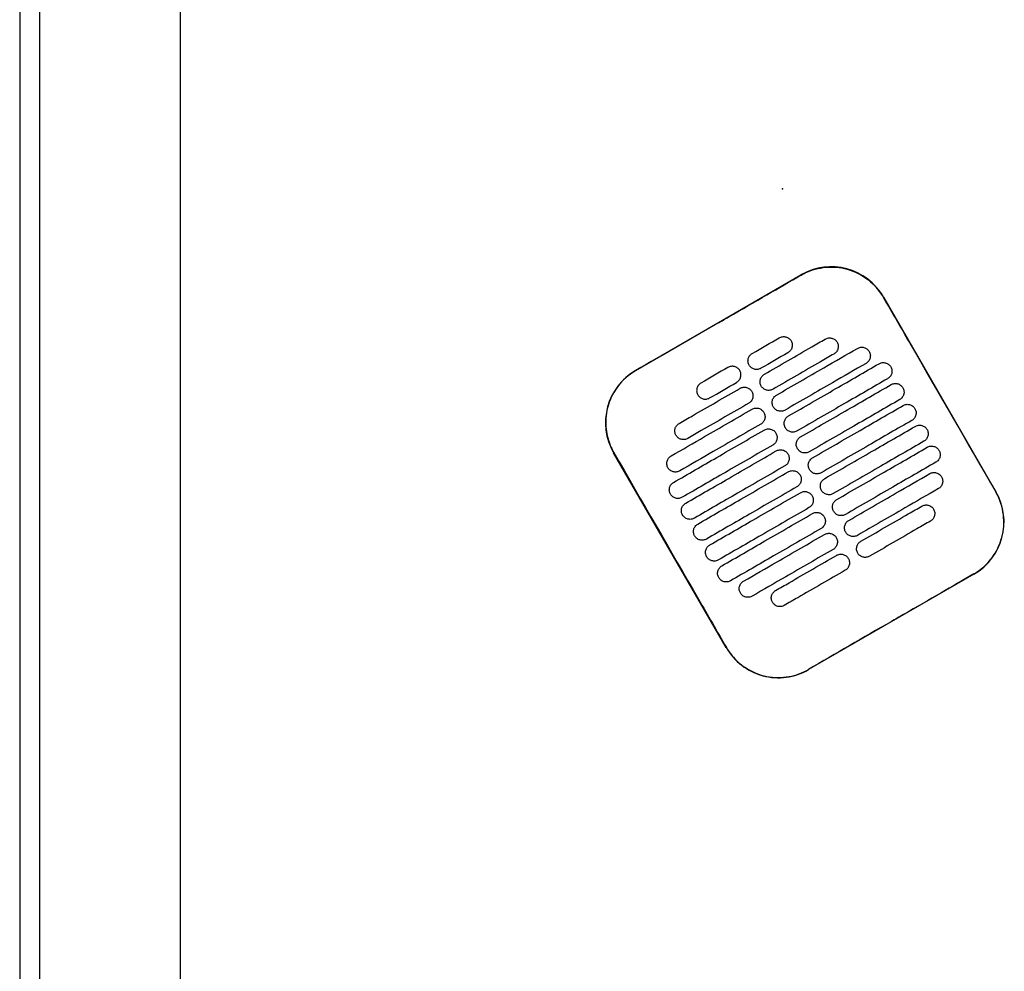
# Model space of a CAD drawing. Header units: metres. Extents: x 15.2 to 54.2, y -39.7 to 1.1.
# Tile 82 of 256: x 29.262 to 29.752, y -31.258 to -30.785. Entities that reach past the tile are written whole.
import ezdxf

# ---------------------------------------------------------------- set-up
doc = ezdxf.new("R2010")
doc.units = ezdxf.units.M
doc.header["$MEASUREMENT"] = 0
doc.layers.add('2D', color=252, linetype='Continuous')
doc.layers.add('PUNTO', color=1, linetype='Continuous')

# ---------------------------------------------------------------- blocks, each defined once
blk = doc.blocks.new('2D_QYOS_400')
for p, q in [((0.08, -1.85795), (0.08, -0.08)), ((-0.00002, -0.97098), (-0.00002, -1.85498)), ((-0.00002, -0.97098), (-0.00002, -1.85498)), ((0.00998, -1.85498), (0.00998, -0.97098)), ((0.00998, -1.85498), (0.00998, -0.97098)), ((0.30645, -1.16528), (0.38871, -1.11776)), ((0.4297, -1.12873), (0.48572, -1.22571)), ((0.35151, -1.30325), (0.29548, -1.20626)), ((0.47475, -1.2667), (0.39249, -1.31422))]:
    blk.add_line(p, q)
for centre, start, end in [((0.40372, -1.14374), 30.0135, 120.0135), ((0.32146, -1.19126), 120.0135, 210.0135), ((0.45974, -1.24072), 300.0135, 30.0135), ((0.37748, -1.28824), 210.0135, 300.0135)]:
    blk.add_arc(centre, 0.03, start, end)
for points, knots in [([(0.38877, -1.11786), (0.38943, -1.11748), (0.3901, -1.11712), (0.394, -1.11525), (0.39745, -1.11429), (0.40459, -1.11364), (0.40821, -1.11396), (0.41553, -1.11599), (0.41913, -1.11781), (0.42522, -1.12263), (0.42772, -1.12552), (0.4296, -1.12879)], [-8.20809, -8.20809, -8.20809, -8.20809, -7.978943, -7.978943, -6.912231, -6.912231, -5.830065, -5.830065, -4.632711, -4.632711, -3.498654, -3.498654, -3.498654, -3.498654]), ([(0.34764, -1.14163), (0.34927, -1.14069), (0.35089, -1.13975), (0.3664, -1.13079), (0.37779, -1.1242), (0.38877, -1.11786)], [-12.071476, -12.071476, -12.071476, -12.071476, -11.509189, -11.509189, -6.696301, -6.696301, -6.696301, -6.696301]), ([(0.4296, -1.12879), (0.43416, -1.13668), (0.43889, -1.14488), (0.45754, -1.17718), (0.47158, -1.20148), (0.48563, -1.22577)], [-3.18138, -3.18138, -3.18138, -3.18138, -2.673929, -2.673929, -1.133377, -1.133377, -1.133377, -1.133377]), ([(0.3705, -1.1672), (0.37837, -1.16266), (0.38623, -1.15811), (0.39634, -1.15228), (0.39858, -1.15098), (0.40081, -1.14969)], [0.699452, 0.699452, 0.699452, 0.699452, 3.425217, 3.425217, 4.200582, 4.200582, 4.200582, 4.200582]), ([(0.37793, -1.14905), (0.37835, -1.14881), (0.3789, -1.14859), (0.38008, -1.14844), (0.38063, -1.14848), (0.38171, -1.14876), (0.38223, -1.14901), (0.38319, -1.14974), (0.38355, -1.1502), (0.3838, -1.15063)], [-0.5513269, -0.5513269, -0.5513269, -0.5513269, -0.4030891, -0.4030891, -0.2776846, -0.2776846, -0.1471626, -0.1471626, 0, 0, 0, 0]), ([(0.3838, -1.15063), (0.38404, -1.15105), (0.38426, -1.1516), (0.38441, -1.15279), (0.38437, -1.15334), (0.38409, -1.15442), (0.38384, -1.15494), (0.38311, -1.15589), (0.38265, -1.15625), (0.38223, -1.1565)], [-0.5553938, -0.5553938, -0.5553938, -0.5553938, -0.4045733, -0.4045733, -0.2782728, -0.2782728, -0.147221, -0.147221, 0, 0, 0, 0]), ([(0.40081, -1.14969), (0.40124, -1.14945), (0.40179, -1.14923), (0.40297, -1.14908), (0.40352, -1.14912), (0.4046, -1.1494), (0.40511, -1.14965), (0.40607, -1.15038), (0.40644, -1.15084), (0.40668, -1.15127)], [-0.5513875, -0.5513875, -0.5513875, -0.5513875, -0.4031047, -0.4031047, -0.2776919, -0.2776919, -0.1471638, -0.1471638, 0, 0, 0, 0]), ([(0.40668, -1.15127), (0.40693, -1.15169), (0.40715, -1.15224), (0.4073, -1.15343), (0.40726, -1.15398), (0.40698, -1.15506), (0.40673, -1.15557), (0.406, -1.15653), (0.40554, -1.15689), (0.40512, -1.15714)], [-0.5553353, -0.5553353, -0.5553353, -0.5553353, -0.4045593, -0.4045593, -0.278267, -0.278267, -0.1472205, -0.1472205, 0, 0, 0, 0]), ([(0.3765, -1.17759), (0.38437, -1.17305), (0.39224, -1.1685), (0.40566, -1.16075), (0.41122, -1.15754), (0.41677, -1.15433)], [0.699452, 0.699452, 0.699452, 0.699452, 3.42526, 3.42526, 5.350619, 5.350619, 5.350619, 5.350619]), ([(0.41677, -1.15433), (0.4172, -1.15408), (0.41775, -1.15387), (0.41893, -1.15372), (0.41948, -1.15375), (0.42056, -1.15404), (0.42107, -1.15429), (0.42203, -1.15502), (0.4224, -1.15548), (0.42264, -1.1559)], [-0.5514248, -0.5514248, -0.5514248, -0.5514248, -0.4031161, -0.4031161, -0.2776965, -0.2776965, -0.1471644, -0.1471644, 0, 0, 0, 0]), ([(0.42264, -1.1559), (0.42289, -1.15633), (0.42311, -1.15688), (0.42326, -1.15807), (0.42322, -1.15862), (0.42294, -1.15969), (0.42269, -1.16021), (0.42196, -1.16117), (0.4215, -1.16153), (0.42108, -1.16178)], [-0.5553003, -0.5553003, -0.5553003, -0.5553003, -0.4045497, -0.4045497, -0.2782639, -0.2782639, -0.1472208, -0.1472208, 0, 0, 0, 0]), ([(0.36293, -1.16268), (0.36268, -1.16226), (0.36246, -1.16171), (0.36231, -1.16052), (0.36235, -1.15997), (0.36263, -1.15889), (0.36288, -1.15838), (0.36361, -1.15742), (0.36407, -1.15706), (0.3645, -1.15681)], [-0.5554178, -0.5554178, -0.5554178, -0.5554178, -0.4045751, -0.4045751, -0.2782741, -0.2782741, -0.1472211, -0.1472211, 0, 0, 0, 0]), ([(0.40512, -1.15714), (0.40288, -1.15843), (0.40064, -1.15972), (0.39053, -1.16556), (0.38267, -1.17011), (0.3748, -1.17465)], [2.649916, 2.649916, 2.649916, 2.649916, 3.425249, 3.425249, 6.151046, 6.151046, 6.151046, 6.151046]), ([(0.30651, -1.16538), (0.30645, -1.16541), (0.30639, -1.16544), (0.30292, -1.16748), (0.29994, -1.17014), (0.29519, -1.17646), (0.29346, -1.18006), (0.2916, -1.18736), (0.29135, -1.19097), (0.29207, -1.19749), (0.29284, -1.20037), (0.29447, -1.20416), (0.295, -1.2052), (0.29558, -1.20621)], [8.273299, 8.273299, 8.273299, 8.273299, 8.293543, 8.293543, 9.48086, 9.48086, 10.665623, 10.665623, 11.74288, 11.74288, 12.632334, 12.632334, 12.981673, 12.981673, 12.981673, 12.981673]), ([(0.35825, -1.16538), (0.35801, -1.16496), (0.35764, -1.1645), (0.35668, -1.16377), (0.35616, -1.16352), (0.35509, -1.16324), (0.35453, -1.1632), (0.35335, -1.16335), (0.35281, -1.16357), (0.35238, -1.16381)], [0, 0, 0, 0, 0.1471605, 0.1471605, 0.2776781, 0.2776781, 0.4030803, 0.4030803, 0.5512777, 0.5512777, 0.5512777, 0.5512777]), ([(0.35668, -1.17126), (0.35711, -1.17101), (0.35757, -1.17065), (0.35829, -1.16969), (0.35855, -1.16917), (0.35883, -1.1681), (0.35886, -1.16755), (0.35872, -1.16636), (0.3585, -1.16581), (0.35825, -1.16538)], [0, 0, 0, 0, 0.1472222, 0.1472222, 0.2782773, 0.2782773, 0.4045795, 0.4045795, 0.5554397, 0.5554397, 0.5554397, 0.5554397]), ([(0.3688, -1.16426), (0.36837, -1.1645), (0.36783, -1.16472), (0.36664, -1.16487), (0.36609, -1.16483), (0.36502, -1.16455), (0.3645, -1.1643), (0.36354, -1.16357), (0.36317, -1.16311), (0.36293, -1.16268)], [-0.5512937, -0.5512937, -0.5512937, -0.5512937, -0.403082, -0.403082, -0.27768, -0.27768, -0.1471612, -0.1471612, 0, 0, 0, 0]), ([(0.42108, -1.16178), (0.41552, -1.16499), (0.40996, -1.1682), (0.39654, -1.17595), (0.38867, -1.1805), (0.3808, -1.18504)], [1.499949, 1.499949, 1.499949, 1.499949, 3.425284, 3.425284, 6.151116, 6.151116, 6.151116, 6.151116]), ([(0.3825, -1.18798), (0.39037, -1.18344), (0.39824, -1.1789), (0.41325, -1.17022), (0.42039, -1.1661), (0.42754, -1.16197)], [0.699452, 0.699452, 0.699452, 0.699452, 3.425292, 3.425292, 5.900643, 5.900643, 5.900643, 5.900643]), ([(0.42754, -1.16197), (0.42796, -1.16172), (0.42851, -1.16151), (0.42969, -1.16136), (0.43025, -1.16139), (0.43132, -1.16168), (0.43184, -1.16193), (0.4328, -1.16266), (0.43316, -1.16312), (0.43341, -1.16354)], [-0.5514378, -0.5514378, -0.5514378, -0.5514378, -0.4031217, -0.4031217, -0.2776979, -0.2776979, -0.1471642, -0.1471642, 0, 0, 0, 0]), ([(0.43341, -1.16354), (0.43365, -1.16397), (0.43387, -1.16452), (0.43402, -1.16571), (0.43398, -1.16626), (0.4337, -1.16733), (0.43345, -1.16785), (0.43272, -1.16881), (0.43227, -1.16917), (0.43184, -1.16942)], [-0.5552876, -0.5552876, -0.5552876, -0.5552876, -0.4045446, -0.4045446, -0.2782629, -0.2782629, -0.1472212, -0.1472212, 0, 0, 0, 0]), ([(0.36893, -1.17307), (0.36869, -1.17265), (0.36847, -1.1721), (0.36832, -1.17091), (0.36835, -1.17036), (0.36864, -1.16929), (0.36889, -1.16877), (0.36962, -1.16781), (0.37007, -1.16745), (0.3705, -1.1672)], [-0.5553983, -0.5553983, -0.5553983, -0.5553983, -0.4045681, -0.4045681, -0.278271, -0.278271, -0.1472202, -0.1472202, 0, 0, 0, 0]), ([(0.43184, -1.16942), (0.4247, -1.17354), (0.41755, -1.17767), (0.40254, -1.18634), (0.39467, -1.19089), (0.3868, -1.19543)], [0.949973, 0.949973, 0.949973, 0.949973, 3.425307, 3.425307, 6.151164, 6.151164, 6.151164, 6.151164]), ([(0.32807, -1.19171), (0.33031, -1.19042), (0.33254, -1.18913), (0.34265, -1.18329), (0.35052, -1.17875), (0.35838, -1.1742)], [2.649852, 2.649852, 2.649852, 2.649852, 3.425217, 3.425217, 6.150983, 6.150983, 6.150983, 6.150983]), ([(0.33895, -1.17157), (0.33853, -1.17181), (0.33807, -1.17218), (0.33734, -1.17313), (0.33709, -1.17365), (0.33681, -1.17472), (0.33677, -1.17528), (0.33692, -1.17647), (0.33714, -1.17702), (0.33738, -1.17744)], [0, 0, 0, 0, 0.147223, 0.147223, 0.2782783, 0.2782783, 0.4045781, 0.4045781, 0.5554474, 0.5554474, 0.5554474, 0.5554474]), ([(0.35838, -1.1742), (0.35881, -1.17396), (0.35936, -1.17374), (0.36054, -1.17359), (0.36109, -1.17363), (0.36217, -1.17391), (0.36268, -1.17416), (0.36364, -1.17489), (0.36401, -1.17535), (0.36425, -1.17578)], [-0.5512944, -0.5512944, -0.5512944, -0.5512944, -0.4030833, -0.4030833, -0.2776787, -0.2776787, -0.1471599, -0.1471599, 0, 0, 0, 0]), ([(0.3748, -1.17465), (0.37438, -1.17489), (0.37383, -1.17511), (0.37265, -1.17526), (0.37209, -1.17522), (0.37102, -1.17494), (0.3705, -1.17469), (0.36954, -1.17396), (0.36918, -1.1735), (0.36893, -1.17307)], [-0.5513071, -0.5513071, -0.5513071, -0.5513071, -0.4030846, -0.4030846, -0.2776802, -0.2776802, -0.1471604, -0.1471604, 0, 0, 0, 0]), ([(0.38851, -1.19838), (0.39637, -1.19383), (0.40424, -1.18929), (0.41925, -1.18061), (0.4264, -1.17649), (0.43354, -1.17236)], [0.699452, 0.699452, 0.699452, 0.699452, 3.425313, 3.425313, 5.900643, 5.900643, 5.900643, 5.900643]), ([(0.43354, -1.17236), (0.43396, -1.17212), (0.43451, -1.1719), (0.43569, -1.17175), (0.43625, -1.17179), (0.43732, -1.17207), (0.43784, -1.17232), (0.4388, -1.17305), (0.43917, -1.17351), (0.43941, -1.17393)], [-0.5514274, -0.5514274, -0.5514274, -0.5514274, -0.4031209, -0.4031209, -0.2776962, -0.2776962, -0.1471634, -0.1471634, 0, 0, 0, 0]), ([(0.43941, -1.17393), (0.43966, -1.17436), (0.43988, -1.17491), (0.44002, -1.1761), (0.43999, -1.17665), (0.43971, -1.17772), (0.43945, -1.17824), (0.43873, -1.1792), (0.43827, -1.17956), (0.43784, -1.17981)], [-0.5552953, -0.5552953, -0.5552953, -0.5552953, -0.4045437, -0.4045437, -0.2782634, -0.2782634, -0.1472215, -0.1472215, 0, 0, 0, 0]), ([(0.33738, -1.17744), (0.33763, -1.17786), (0.33799, -1.17832), (0.33895, -1.17906), (0.33947, -1.17931), (0.34055, -1.17959), (0.3411, -1.17963), (0.34228, -1.17948), (0.34283, -1.17926), (0.34325, -1.17902)], [0, 0, 0, 0, 0.1471602, 0.1471602, 0.2776775, 0.2776775, 0.4030818, 0.4030818, 0.5512681, 0.5512681, 0.5512681, 0.5512681]), ([(0.36425, -1.17578), (0.3645, -1.1762), (0.36472, -1.17675), (0.36487, -1.17794), (0.36483, -1.17849), (0.36455, -1.17957), (0.3643, -1.18008), (0.36357, -1.18104), (0.36311, -1.1814), (0.36269, -1.18165)], [-0.5554159, -0.5554159, -0.5554159, -0.5554159, -0.4045716, -0.4045716, -0.2782736, -0.2782736, -0.1472211, -0.1472211, 0, 0, 0, 0]), ([(0.37493, -1.18347), (0.37469, -1.18304), (0.37447, -1.18249), (0.37432, -1.1813), (0.37436, -1.18075), (0.37464, -1.17968), (0.37489, -1.17916), (0.37562, -1.1782), (0.37608, -1.17784), (0.3765, -1.17759)], [-0.5553838, -0.5553838, -0.5553838, -0.5553838, -0.4045626, -0.4045626, -0.2782686, -0.2782686, -0.1472195, -0.1472195, 0, 0, 0, 0]), ([(0.43784, -1.17981), (0.4307, -1.18393), (0.42355, -1.18806), (0.40854, -1.19673), (0.40067, -1.20128), (0.39281, -1.20582)], [0.949998, 0.949998, 0.949998, 0.949998, 3.42532, 3.42532, 6.151189, 6.151189, 6.151189, 6.151189]), ([(0.32411, -1.20786), (0.32967, -1.20465), (0.33523, -1.20144), (0.34865, -1.19368), (0.35652, -1.18914), (0.36439, -1.18459)], [1.499901, 1.499901, 1.499901, 1.499901, 3.42526, 3.42526, 6.151068, 6.151068, 6.151068, 6.151068]), ([(0.36269, -1.18165), (0.35482, -1.18619), (0.34695, -1.19074), (0.33685, -1.19657), (0.33461, -1.19787), (0.33237, -1.19916)], [0.699452, 0.699452, 0.699452, 0.699452, 3.425249, 3.425249, 4.200582, 4.200582, 4.200582, 4.200582]), ([(0.36439, -1.18459), (0.36481, -1.18435), (0.36536, -1.18413), (0.36654, -1.18398), (0.36709, -1.18402), (0.36817, -1.1843), (0.36869, -1.18455), (0.36965, -1.18528), (0.37001, -1.18574), (0.37026, -1.18617)], [-0.5513075, -0.5513075, -0.5513075, -0.5513075, -0.4030857, -0.4030857, -0.2776792, -0.2776792, -0.1471593, -0.1471593, 0, 0, 0, 0]), ([(0.3808, -1.18504), (0.38038, -1.18529), (0.37983, -1.1855), (0.37865, -1.18565), (0.3781, -1.18562), (0.37702, -1.18533), (0.3765, -1.18508), (0.37554, -1.18435), (0.37518, -1.18389), (0.37493, -1.18347)], [-0.5513171, -0.5513171, -0.5513171, -0.5513171, -0.4030867, -0.4030867, -0.2776803, -0.2776803, -0.1471597, -0.1471597, 0, 0, 0, 0]), ([(0.39451, -1.20877), (0.40238, -1.20422), (0.41024, -1.19968), (0.42526, -1.191), (0.4324, -1.18688), (0.43954, -1.18275)], [0.699452, 0.699452, 0.699452, 0.699452, 3.425322, 3.425322, 5.900643, 5.900643, 5.900643, 5.900643]), ([(0.43954, -1.18275), (0.43997, -1.18251), (0.44052, -1.18229), (0.4417, -1.18214), (0.44225, -1.18218), (0.44333, -1.18246), (0.44384, -1.18271), (0.4448, -1.18344), (0.44517, -1.1839), (0.44541, -1.18433)], [-0.5514139, -0.5514139, -0.5514139, -0.5514139, -0.4031194, -0.4031194, -0.2776944, -0.2776944, -0.1471626, -0.1471626, 0, 0, 0, 0]), ([(0.44541, -1.18433), (0.44566, -1.18475), (0.44588, -1.1853), (0.44603, -1.18649), (0.44599, -1.18704), (0.44571, -1.18812), (0.44546, -1.18863), (0.44473, -1.18959), (0.44427, -1.18995), (0.44385, -1.1902)], [-0.5553076, -0.5553076, -0.5553076, -0.5553076, -0.4045445, -0.4045445, -0.2782646, -0.2782646, -0.1472219, -0.1472219, 0, 0, 0, 0]), ([(0.37026, -1.18617), (0.3705, -1.18659), (0.37072, -1.18714), (0.37087, -1.18833), (0.37083, -1.18888), (0.37055, -1.18996), (0.3703, -1.19047), (0.36957, -1.19143), (0.36911, -1.19179), (0.36869, -1.19204)], [-0.555397, -0.555397, -0.555397, -0.555397, -0.4045652, -0.4045652, -0.2782705, -0.2782705, -0.1472202, -0.1472202, 0, 0, 0, 0]), ([(0.38093, -1.19386), (0.38069, -1.19343), (0.38047, -1.19288), (0.38032, -1.19169), (0.38036, -1.19114), (0.38064, -1.19007), (0.38089, -1.18955), (0.38162, -1.1886), (0.38208, -1.18823), (0.3825, -1.18798)], [-0.5553742, -0.5553742, -0.5553742, -0.5553742, -0.4045587, -0.4045587, -0.278267, -0.278267, -0.1472191, -0.1472191, 0, 0, 0, 0]), ([(0.44385, -1.1902), (0.4367, -1.19432), (0.42956, -1.19845), (0.41454, -1.20712), (0.40668, -1.21167), (0.39881, -1.21621)], [0.950001, 0.950001, 0.950001, 0.950001, 3.425322, 3.425322, 6.151192, 6.151192, 6.151192, 6.151192]), ([(0.32535, -1.221), (0.3325, -1.21687), (0.33964, -1.21274), (0.35465, -1.20407), (0.36252, -1.19953), (0.37039, -1.19498)], [0.949941, 0.949941, 0.949941, 0.949941, 3.425292, 3.425292, 6.151132, 6.151132, 6.151132, 6.151132]), ([(0.3265, -1.19758), (0.32626, -1.19716), (0.32604, -1.19661), (0.32589, -1.19542), (0.32592, -1.19487), (0.32621, -1.1938), (0.32646, -1.19328), (0.32719, -1.19232), (0.32764, -1.19196), (0.32807, -1.19171)], [-0.555418, -0.555418, -0.555418, -0.555418, -0.4045683, -0.4045683, -0.2782762, -0.2782762, -0.1472238, -0.1472238, 0, 0, 0, 0]), ([(0.36869, -1.19204), (0.36082, -1.19658), (0.35295, -1.20113), (0.33953, -1.20888), (0.33397, -1.21209), (0.32841, -1.2153)], [0.699452, 0.699452, 0.699452, 0.699452, 3.425284, 3.425284, 5.350619, 5.350619, 5.350619, 5.350619]), ([(0.37039, -1.19498), (0.37081, -1.19474), (0.37136, -1.19452), (0.37254, -1.19437), (0.37309, -1.19441), (0.37417, -1.19469), (0.37469, -1.19494), (0.37565, -1.19567), (0.37601, -1.19613), (0.37626, -1.19656)], [-0.5513173, -0.5513173, -0.5513173, -0.5513173, -0.4030875, -0.4030875, -0.2776797, -0.2776797, -0.147159, -0.147159, 0, 0, 0, 0]), ([(0.3868, -1.19543), (0.38638, -1.19568), (0.38583, -1.19589), (0.38465, -1.19604), (0.3841, -1.19601), (0.38302, -1.19572), (0.3825, -1.19547), (0.38155, -1.19474), (0.38118, -1.19428), (0.38093, -1.19386)], [-0.5513237, -0.5513237, -0.5513237, -0.5513237, -0.4030882, -0.4030882, -0.2776804, -0.2776804, -0.1471592, -0.1471592, 0, 0, 0, 0]), ([(0.40051, -1.21916), (0.40838, -1.21461), (0.41625, -1.21007), (0.43126, -1.2014), (0.4384, -1.19727), (0.44555, -1.19314)], [0.699452, 0.699452, 0.699452, 0.699452, 3.425321, 3.425321, 5.900643, 5.900643, 5.900643, 5.900643]), ([(0.44555, -1.19314), (0.44597, -1.1929), (0.44652, -1.19268), (0.4477, -1.19253), (0.44825, -1.19257), (0.44933, -1.19285), (0.44985, -1.1931), (0.45081, -1.19383), (0.45117, -1.19429), (0.45142, -1.19472)], [-0.551397, -0.551397, -0.551397, -0.551397, -0.4031173, -0.4031173, -0.2776925, -0.2776925, -0.1471621, -0.1471621, 0, 0, 0, 0]), ([(0.45142, -1.19472), (0.45166, -1.19514), (0.45188, -1.19569), (0.45203, -1.19688), (0.45199, -1.19743), (0.45171, -1.19851), (0.45146, -1.19902), (0.45073, -1.19998), (0.45027, -1.20034), (0.44985, -1.20059)], [-0.5553245, -0.5553245, -0.5553245, -0.5553245, -0.4045471, -0.4045471, -0.2782667, -0.2782667, -0.1472226, -0.1472226, 0, 0, 0, 0]), ([(0.33237, -1.19916), (0.33195, -1.1994), (0.3314, -1.19962), (0.33022, -1.19977), (0.32966, -1.19973), (0.32859, -1.19945), (0.32807, -1.1992), (0.32711, -1.19847), (0.32675, -1.19801), (0.3265, -1.19758)], [-0.5513007, -0.5513007, -0.5513007, -0.5513007, -0.4030941, -0.4030941, -0.2776814, -0.2776814, -0.1471603, -0.1471603, 0, 0, 0, 0]), ([(0.37626, -1.19656), (0.3765, -1.19698), (0.37672, -1.19753), (0.37687, -1.19872), (0.37683, -1.19927), (0.37655, -1.20035), (0.3763, -1.20086), (0.37557, -1.20182), (0.37512, -1.20218), (0.37469, -1.20243)], [-0.555383, -0.555383, -0.555383, -0.555383, -0.4045604, -0.4045604, -0.2782682, -0.2782682, -0.1472195, -0.1472195, 0, 0, 0, 0]), ([(0.38694, -1.20425), (0.38669, -1.20383), (0.38647, -1.20327), (0.38632, -1.20209), (0.38636, -1.20153), (0.38664, -1.20046), (0.38689, -1.19994), (0.38762, -1.19899), (0.38808, -1.19862), (0.38851, -1.19838)], [-0.5553693, -0.5553693, -0.5553693, -0.5553693, -0.4045566, -0.4045566, -0.2782661, -0.2782661, -0.1472189, -0.1472189, 0, 0, 0, 0]), ([(0.37469, -1.20243), (0.36682, -1.20697), (0.35896, -1.21152), (0.34394, -1.22019), (0.3368, -1.22432), (0.32965, -1.22845)], [0.699452, 0.699452, 0.699452, 0.699452, 3.425308, 3.425308, 5.900643, 5.900643, 5.900643, 5.900643]), ([(0.37639, -1.20537), (0.37681, -1.20513), (0.37736, -1.20491), (0.37854, -1.20476), (0.3791, -1.2048), (0.38017, -1.20508), (0.38069, -1.20533), (0.38165, -1.20606), (0.38202, -1.20652), (0.38226, -1.20695)], [-0.5513238, -0.5513238, -0.5513238, -0.5513238, -0.4030887, -0.4030887, -0.27768, -0.27768, -0.1471588, -0.1471588, 0, 0, 0, 0]), ([(0.39281, -1.20582), (0.39238, -1.20607), (0.39184, -1.20628), (0.39065, -1.20643), (0.3901, -1.2064), (0.38903, -1.20612), (0.38851, -1.20586), (0.38755, -1.20513), (0.38718, -1.20467), (0.38694, -1.20425)], [-0.551327, -0.551327, -0.551327, -0.551327, -0.403089, -0.403089, -0.2776804, -0.2776804, -0.1471589, -0.1471589, 0, 0, 0, 0]), ([(0.44985, -1.20059), (0.4427, -1.20472), (0.43556, -1.20884), (0.42055, -1.21751), (0.41268, -1.22206), (0.40481, -1.2266)], [0.949982, 0.949982, 0.949982, 0.949982, 3.425312, 3.425312, 6.151173, 6.151173, 6.151173, 6.151173]), ([(0.40651, -1.22955), (0.41438, -1.225), (0.42225, -1.22046), (0.43726, -1.21179), (0.4444, -1.20766), (0.45155, -1.20353)], [0.699452, 0.699452, 0.699452, 0.699452, 3.425308, 3.425308, 5.900643, 5.900643, 5.900643, 5.900643]), ([(0.45155, -1.20353), (0.45197, -1.20329), (0.45252, -1.20307), (0.4537, -1.20292), (0.45425, -1.20296), (0.45533, -1.20324), (0.45585, -1.20349), (0.45681, -1.20422), (0.45717, -1.20468), (0.45742, -1.20511)], [-0.551377, -0.551377, -0.551377, -0.551377, -0.4031143, -0.4031143, -0.2776905, -0.2776905, -0.1471617, -0.1471617, 0, 0, 0, 0]), ([(0.45742, -1.20511), (0.45766, -1.20553), (0.45788, -1.20608), (0.45803, -1.20727), (0.45799, -1.20782), (0.45771, -1.2089), (0.45746, -1.20941), (0.45673, -1.21037), (0.45628, -1.21073), (0.45585, -1.21098)], [-0.5553462, -0.5553462, -0.5553462, -0.5553462, -0.4045514, -0.4045514, -0.2782696, -0.2782696, -0.1472236, -0.1472236, 0, 0, 0, 0]), ([(0.29558, -1.20621), (0.30962, -1.2305), (0.32366, -1.25479), (0.34233, -1.28712), (0.34696, -1.29516), (0.3516, -1.30319)], [1.133412, 1.133412, 1.133412, 1.133412, 2.681586, 2.681586, 3.193366, 3.193366, 3.193366, 3.193366]), ([(0.32254, -1.21373), (0.3223, -1.21331), (0.32208, -1.21275), (0.32193, -1.21157), (0.32197, -1.21101), (0.32225, -1.20994), (0.3225, -1.20942), (0.32323, -1.20847), (0.32369, -1.2081), (0.32411, -1.20786)], [-0.55538, -0.55538, -0.55538, -0.55538, -0.4045589, -0.4045589, -0.278273, -0.278273, -0.147224, -0.147224, 0, 0, 0, 0]), ([(0.33136, -1.23139), (0.3385, -1.22726), (0.34564, -1.22314), (0.36066, -1.21446), (0.36852, -1.20992), (0.37639, -1.20537)], [0.949982, 0.949982, 0.949982, 0.949982, 3.425312, 3.425312, 6.151173, 6.151173, 6.151173, 6.151173]), ([(0.38226, -1.20695), (0.38251, -1.20737), (0.38273, -1.20792), (0.38287, -1.20911), (0.38284, -1.20966), (0.38256, -1.21074), (0.3823, -1.21126), (0.38158, -1.21221), (0.38112, -1.21257), (0.38069, -1.21282)], [-0.5553737, -0.5553737, -0.5553737, -0.5553737, -0.4045574, -0.4045574, -0.2782667, -0.2782667, -0.1472191, -0.1472191, 0, 0, 0, 0]), ([(0.39294, -1.21464), (0.3927, -1.21422), (0.39248, -1.21366), (0.39233, -1.21248), (0.39236, -1.21192), (0.39265, -1.21085), (0.3929, -1.21033), (0.39363, -1.20938), (0.39408, -1.20901), (0.39451, -1.20877)], [-0.5553691, -0.5553691, -0.5553691, -0.5553691, -0.4045561, -0.4045561, -0.278266, -0.278266, -0.1472189, -0.1472189, 0, 0, 0, 0]), ([(0.32841, -1.2153), (0.32799, -1.21555), (0.32744, -1.21576), (0.32626, -1.21591), (0.32571, -1.21588), (0.32463, -1.2156), (0.32411, -1.21534), (0.32316, -1.21461), (0.32279, -1.21415), (0.32254, -1.21373)], [-0.551342, -0.551342, -0.551342, -0.551342, -0.4031061, -0.4031061, -0.2776864, -0.2776864, -0.147161, -0.147161, 0, 0, 0, 0]), ([(0.38069, -1.21282), (0.37283, -1.21736), (0.36496, -1.22191), (0.34995, -1.23058), (0.3428, -1.23471), (0.33566, -1.23884)], [0.699452, 0.699452, 0.699452, 0.699452, 3.425321, 3.425321, 5.900643, 5.900643, 5.900643, 5.900643]), ([(0.39881, -1.21621), (0.39839, -1.21646), (0.39784, -1.21668), (0.39666, -1.21682), (0.3961, -1.21679), (0.39503, -1.21651), (0.39451, -1.21625), (0.39355, -1.21552), (0.39319, -1.21506), (0.39294, -1.21464)], [-0.551327, -0.551327, -0.551327, -0.551327, -0.4030892, -0.4030892, -0.2776802, -0.2776802, -0.1471588, -0.1471588, 0, 0, 0, 0]), ([(0.45585, -1.21098), (0.44871, -1.21511), (0.44156, -1.21923), (0.42655, -1.22791), (0.41868, -1.23245), (0.41081, -1.237)], [0.949941, 0.949941, 0.949941, 0.949941, 3.425291, 3.425291, 6.151132, 6.151132, 6.151132, 6.151132]), ([(0.33736, -1.24178), (0.3445, -1.23765), (0.35165, -1.23353), (0.36666, -1.22485), (0.37453, -1.22031), (0.38239, -1.21576)], [0.950001, 0.950001, 0.950001, 0.950001, 3.425322, 3.425322, 6.151192, 6.151192, 6.151192, 6.151192]), ([(0.38239, -1.21576), (0.38282, -1.21552), (0.38337, -1.2153), (0.38455, -1.21515), (0.3851, -1.21519), (0.38618, -1.21547), (0.38669, -1.21572), (0.38765, -1.21645), (0.38802, -1.21691), (0.38826, -1.21734)], [-0.551327, -0.551327, -0.551327, -0.551327, -0.4030892, -0.4030892, -0.2776802, -0.2776802, -0.1471588, -0.1471588, 0, 0, 0, 0]), ([(0.38826, -1.21734), (0.38851, -1.21776), (0.38873, -1.21831), (0.38888, -1.2195), (0.38884, -1.22005), (0.38856, -1.22113), (0.38831, -1.22165), (0.38758, -1.2226), (0.38712, -1.22297), (0.3867, -1.22321)], [-0.5553691, -0.5553691, -0.5553691, -0.5553691, -0.4045561, -0.4045561, -0.278266, -0.278266, -0.1472189, -0.1472189, 0, 0, 0, 0]), ([(0.39894, -1.22503), (0.3987, -1.22461), (0.39848, -1.22406), (0.39833, -1.22287), (0.39837, -1.22231), (0.39865, -1.22124), (0.3989, -1.22072), (0.39963, -1.21977), (0.40009, -1.2194), (0.40051, -1.21916)], [-0.5553737, -0.5553737, -0.5553737, -0.5553737, -0.4045574, -0.4045574, -0.2782667, -0.2782667, -0.1472191, -0.1472191, 0, 0, 0, 0]), ([(0.41251, -1.23994), (0.42038, -1.23539), (0.42825, -1.23085), (0.44168, -1.22309), (0.44723, -1.21988), (0.45279, -1.21667)], [0.699452, 0.699452, 0.699452, 0.699452, 3.425284, 3.425284, 5.350619, 5.350619, 5.350619, 5.350619]), ([(0.45279, -1.21667), (0.45321, -1.21643), (0.45376, -1.21621), (0.45494, -1.21606), (0.45549, -1.2161), (0.45657, -1.21638), (0.45709, -1.21663), (0.45805, -1.21737), (0.45841, -1.21782), (0.45866, -1.21825)], [-0.5513421, -0.5513421, -0.5513421, -0.5513421, -0.4031061, -0.4031061, -0.2776864, -0.2776864, -0.147161, -0.147161, 0, 0, 0, 0]), ([(0.45866, -1.21825), (0.4589, -1.21867), (0.45912, -1.21922), (0.45927, -1.22041), (0.45923, -1.22096), (0.45895, -1.22204), (0.4587, -1.22256), (0.45797, -1.22351), (0.45752, -1.22388), (0.45709, -1.22412)], [-0.5553798, -0.5553798, -0.5553798, -0.5553798, -0.4045588, -0.4045588, -0.278273, -0.278273, -0.147224, -0.147224, 0, 0, 0, 0]), ([(0.32378, -1.22687), (0.32354, -1.22645), (0.32332, -1.2259), (0.32317, -1.22471), (0.32321, -1.22415), (0.32349, -1.22308), (0.32374, -1.22256), (0.32447, -1.22161), (0.32493, -1.22124), (0.32535, -1.221)], [-0.5553464, -0.5553464, -0.5553464, -0.5553464, -0.4045515, -0.4045515, -0.2782697, -0.2782697, -0.1472236, -0.1472236, 0, 0, 0, 0]), ([(0.3867, -1.22321), (0.37883, -1.22776), (0.37096, -1.2323), (0.35595, -1.24097), (0.3488, -1.2451), (0.34166, -1.24923)], [0.699452, 0.699452, 0.699452, 0.699452, 3.425322, 3.425322, 5.900643, 5.900643, 5.900643, 5.900643]), ([(0.45709, -1.22412), (0.45153, -1.22733), (0.44598, -1.23054), (0.43255, -1.2383), (0.42468, -1.24284), (0.41682, -1.24739)], [1.499901, 1.499901, 1.499901, 1.499901, 3.42526, 3.42526, 6.151068, 6.151068, 6.151068, 6.151068]), ([(0.32965, -1.22845), (0.32923, -1.22869), (0.32868, -1.22891), (0.3275, -1.22906), (0.32695, -1.22902), (0.32587, -1.22874), (0.32535, -1.22849), (0.3244, -1.22775), (0.32403, -1.22729), (0.32378, -1.22687)], [-0.5513769, -0.5513769, -0.5513769, -0.5513769, -0.4031143, -0.4031143, -0.2776905, -0.2776905, -0.1471617, -0.1471617, 0, 0, 0, 0]), ([(0.34336, -1.25217), (0.3505, -1.24804), (0.35765, -1.24392), (0.37266, -1.23524), (0.38053, -1.2307), (0.3884, -1.22615)], [0.949998, 0.949998, 0.949998, 0.949998, 3.42532, 3.42532, 6.151189, 6.151189, 6.151189, 6.151189]), ([(0.3884, -1.22615), (0.38882, -1.22591), (0.38937, -1.22569), (0.39055, -1.22554), (0.3911, -1.22558), (0.39218, -1.22586), (0.3927, -1.22611), (0.39366, -1.22685), (0.39402, -1.22731), (0.39427, -1.22773)], [-0.5513269, -0.5513269, -0.5513269, -0.5513269, -0.403089, -0.403089, -0.2776804, -0.2776804, -0.1471589, -0.1471589, 0, 0, 0, 0]), ([(0.39427, -1.22773), (0.39451, -1.22815), (0.39473, -1.2287), (0.39488, -1.22989), (0.39484, -1.23045), (0.39456, -1.23152), (0.39431, -1.23204), (0.39358, -1.23299), (0.39312, -1.23336), (0.3927, -1.2336)], [-0.5553693, -0.5553693, -0.5553693, -0.5553693, -0.4045566, -0.4045566, -0.2782661, -0.2782661, -0.1472189, -0.1472189, 0, 0, 0, 0]), ([(0.40481, -1.2266), (0.40439, -1.22685), (0.40384, -1.22707), (0.40266, -1.22721), (0.40211, -1.22718), (0.40103, -1.2269), (0.40051, -1.22664), (0.39955, -1.22591), (0.39919, -1.22545), (0.39894, -1.22503)], [-0.5513238, -0.5513238, -0.5513238, -0.5513238, -0.4030887, -0.4030887, -0.27768, -0.27768, -0.1471588, -0.1471588, 0, 0, 0, 0]), ([(0.40494, -1.23542), (0.4047, -1.235), (0.40448, -1.23445), (0.40433, -1.23326), (0.40437, -1.2327), (0.40465, -1.23163), (0.4049, -1.23111), (0.40563, -1.23016), (0.40609, -1.22979), (0.40651, -1.22955)], [-0.555383, -0.555383, -0.555383, -0.555383, -0.4045605, -0.4045605, -0.2782682, -0.2782682, -0.1472195, -0.1472195, 0, 0, 0, 0]), ([(0.47469, -1.2666), (0.47597, -1.26586), (0.4772, -1.26503), (0.48035, -1.26252), (0.48213, -1.26069), (0.48366, -1.25866), (0.48596, -1.25559), (0.48764, -1.25212), (0.48961, -1.24473), (0.48988, -1.24088), (0.48895, -1.23326), (0.48774, -1.22955), (0.48578, -1.22604), (0.4857, -1.2259), (0.48563, -1.22577)], [17.619777, 17.619777, 17.619777, 17.619777, 18.064718, 18.064718, 18.827754, 18.827754, 18.827754, 19.97637, 19.97637, 21.122539, 21.122539, 22.281306, 22.281306, 22.328075, 22.328075, 22.328075, 22.328075]), ([(0.32979, -1.23726), (0.32954, -1.23684), (0.32932, -1.23629), (0.32917, -1.2351), (0.32921, -1.23455), (0.32949, -1.23347), (0.32974, -1.23295), (0.33047, -1.232), (0.33093, -1.23163), (0.33136, -1.23139)], [-0.5553248, -0.5553248, -0.5553248, -0.5553248, -0.4045472, -0.4045472, -0.2782668, -0.2782668, -0.1472227, -0.1472227, 0, 0, 0, 0]), ([(0.3927, -1.2336), (0.38483, -1.23815), (0.37696, -1.24269), (0.36195, -1.25136), (0.35481, -1.25549), (0.34766, -1.25962)], [0.699452, 0.699452, 0.699452, 0.699452, 3.425313, 3.425313, 5.900643, 5.900643, 5.900643, 5.900643]), ([(0.41852, -1.25033), (0.42638, -1.24579), (0.43425, -1.24124), (0.44436, -1.2354), (0.4466, -1.23411), (0.44883, -1.23282)], [0.699452, 0.699452, 0.699452, 0.699452, 3.425249, 3.425249, 4.200582, 4.200582, 4.200582, 4.200582]), ([(0.44883, -1.23282), (0.44926, -1.23257), (0.4498, -1.23236), (0.45099, -1.23221), (0.45154, -1.23224), (0.45261, -1.23252), (0.45313, -1.23278), (0.45409, -1.23351), (0.45446, -1.23397), (0.4547, -1.23439)], [-0.5513007, -0.5513007, -0.5513007, -0.5513007, -0.4030941, -0.4030941, -0.2776814, -0.2776814, -0.1471603, -0.1471603, 0, 0, 0, 0]), ([(0.4547, -1.23439), (0.45495, -1.23482), (0.45517, -1.23537), (0.45532, -1.23656), (0.45528, -1.23711), (0.455, -1.23818), (0.45475, -1.2387), (0.45402, -1.23965), (0.45356, -1.24002), (0.45314, -1.24026)], [-0.5554179, -0.5554179, -0.5554179, -0.5554179, -0.4045683, -0.4045683, -0.2782761, -0.2782761, -0.1472238, -0.1472238, 0, 0, 0, 0]), ([(0.33566, -1.23884), (0.33523, -1.23908), (0.33469, -1.2393), (0.3335, -1.23945), (0.33295, -1.23941), (0.33188, -1.23913), (0.33136, -1.23888), (0.3304, -1.23815), (0.33003, -1.23769), (0.32979, -1.23726)], [-0.5513969, -0.5513969, -0.5513969, -0.5513969, -0.4031172, -0.4031172, -0.2776925, -0.2776925, -0.1471621, -0.1471621, 0, 0, 0, 0]), ([(0.34936, -1.26256), (0.35651, -1.25843), (0.36365, -1.25431), (0.37866, -1.24564), (0.38653, -1.24109), (0.3944, -1.23655)], [0.949972, 0.949972, 0.949972, 0.949972, 3.425307, 3.425307, 6.151164, 6.151164, 6.151164, 6.151164]), ([(0.3944, -1.23655), (0.39482, -1.2363), (0.39537, -1.23608), (0.39655, -1.23594), (0.3971, -1.23597), (0.39818, -1.23625), (0.3987, -1.23651), (0.39966, -1.23724), (0.40002, -1.2377), (0.40027, -1.23812)], [-0.5513236, -0.5513236, -0.5513236, -0.5513236, -0.4030881, -0.4030881, -0.2776804, -0.2776804, -0.1471592, -0.1471592, 0, 0, 0, 0]), ([(0.40027, -1.23812), (0.40051, -1.23854), (0.40073, -1.23909), (0.40088, -1.24028), (0.40084, -1.24084), (0.40056, -1.24191), (0.40031, -1.24243), (0.39958, -1.24338), (0.39913, -1.24375), (0.3987, -1.24399)], [-0.5553742, -0.5553742, -0.5553742, -0.5553742, -0.4045587, -0.4045587, -0.278267, -0.278267, -0.1472191, -0.1472191, 0, 0, 0, 0]), ([(0.41081, -1.237), (0.41039, -1.23724), (0.40984, -1.23746), (0.40866, -1.23761), (0.40811, -1.23757), (0.40703, -1.23729), (0.40651, -1.23704), (0.40556, -1.2363), (0.40519, -1.23584), (0.40494, -1.23542)], [-0.5513173, -0.5513173, -0.5513173, -0.5513173, -0.4030875, -0.4030875, -0.2776797, -0.2776797, -0.147159, -0.147159, 0, 0, 0, 0]), ([(0.33579, -1.24765), (0.33555, -1.24723), (0.33533, -1.24668), (0.33518, -1.24549), (0.33521, -1.24494), (0.3355, -1.24386), (0.33575, -1.24335), (0.33648, -1.24239), (0.33693, -1.24203), (0.33736, -1.24178)], [-0.5553078, -0.5553078, -0.5553078, -0.5553078, -0.4045446, -0.4045446, -0.2782647, -0.2782647, -0.147222, -0.147222, 0, 0, 0, 0]), ([(0.3987, -1.24399), (0.39083, -1.24854), (0.38297, -1.25308), (0.36795, -1.26175), (0.36081, -1.26588), (0.35366, -1.27001)], [0.699452, 0.699452, 0.699452, 0.699452, 3.425292, 3.425292, 5.900643, 5.900643, 5.900643, 5.900643]), ([(0.41095, -1.24581), (0.4107, -1.24539), (0.41048, -1.24484), (0.41033, -1.24365), (0.41037, -1.2431), (0.41065, -1.24202), (0.4109, -1.2415), (0.41163, -1.24055), (0.41209, -1.24018), (0.41251, -1.23994)], [-0.5553971, -0.5553971, -0.5553971, -0.5553971, -0.4045652, -0.4045652, -0.2782705, -0.2782705, -0.1472202, -0.1472202, 0, 0, 0, 0]), ([(0.45314, -1.24026), (0.4509, -1.24156), (0.44866, -1.24285), (0.43855, -1.24869), (0.43069, -1.25323), (0.42282, -1.25778)], [2.649852, 2.649852, 2.649852, 2.649852, 3.425217, 3.425217, 6.150982, 6.150982, 6.150982, 6.150982]), ([(0.34166, -1.24923), (0.34124, -1.24947), (0.34069, -1.24969), (0.33951, -1.24984), (0.33895, -1.2498), (0.33788, -1.24952), (0.33736, -1.24927), (0.3364, -1.24854), (0.33604, -1.24808), (0.33579, -1.24765)], [-0.5514137, -0.5514137, -0.5514137, -0.5514137, -0.4031194, -0.4031194, -0.2776944, -0.2776944, -0.1471627, -0.1471627, 0, 0, 0, 0]), ([(0.36013, -1.2702), (0.36568, -1.26699), (0.37124, -1.26378), (0.38467, -1.25603), (0.39253, -1.25148), (0.4004, -1.24694)], [1.499949, 1.499949, 1.499949, 1.499949, 3.425284, 3.425284, 6.151116, 6.151116, 6.151116, 6.151116]), ([(0.4004, -1.24694), (0.40082, -1.24669), (0.40137, -1.24648), (0.40255, -1.24633), (0.40311, -1.24636), (0.40418, -1.24664), (0.4047, -1.2469), (0.40566, -1.24763), (0.40603, -1.24809), (0.40627, -1.24851)], [-0.551317, -0.551317, -0.551317, -0.551317, -0.4030867, -0.4030867, -0.2776803, -0.2776803, -0.1471597, -0.1471597, 0, 0, 0, 0]), ([(0.40627, -1.24851), (0.40652, -1.24893), (0.40673, -1.24949), (0.40688, -1.25067), (0.40685, -1.25123), (0.40657, -1.2523), (0.40631, -1.25282), (0.40559, -1.25377), (0.40513, -1.25414), (0.4047, -1.25438)], [-0.5553839, -0.5553839, -0.5553839, -0.5553839, -0.4045626, -0.4045626, -0.2782686, -0.2782686, -0.1472195, -0.1472195, 0, 0, 0, 0]), ([(0.41682, -1.24739), (0.41639, -1.24763), (0.41585, -1.24785), (0.41466, -1.248), (0.41411, -1.24796), (0.41304, -1.24768), (0.41252, -1.24743), (0.41156, -1.2467), (0.41119, -1.24624), (0.41095, -1.24581)], [-0.5513075, -0.5513075, -0.5513075, -0.5513075, -0.4030857, -0.4030857, -0.2776792, -0.2776792, -0.1471593, -0.1471593, 0, 0, 0, 0]), ([(0.34179, -1.25804), (0.34155, -1.25762), (0.34133, -1.25707), (0.34118, -1.25588), (0.34122, -1.25533), (0.3415, -1.25425), (0.34175, -1.25374), (0.34248, -1.25278), (0.34294, -1.25242), (0.34336, -1.25217)], [-0.5552955, -0.5552955, -0.5552955, -0.5552955, -0.4045438, -0.4045438, -0.2782634, -0.2782634, -0.1472215, -0.1472215, 0, 0, 0, 0]), ([(0.41695, -1.2562), (0.41671, -1.25578), (0.41649, -1.25523), (0.41634, -1.25404), (0.41637, -1.25349), (0.41665, -1.25241), (0.41691, -1.2519), (0.41763, -1.25094), (0.41809, -1.25058), (0.41852, -1.25033)], [-0.555416, -0.555416, -0.555416, -0.555416, -0.4045716, -0.4045716, -0.2782736, -0.2782736, -0.1472211, -0.1472211, 0, 0, 0, 0]), ([(0.34766, -1.25962), (0.34724, -1.25986), (0.34669, -1.26008), (0.34551, -1.26023), (0.34496, -1.26019), (0.34388, -1.25991), (0.34336, -1.25966), (0.3424, -1.25893), (0.34204, -1.25847), (0.34179, -1.25804)], [-0.5514273, -0.5514273, -0.5514273, -0.5514273, -0.4031209, -0.4031209, -0.2776962, -0.2776962, -0.1471634, -0.1471634, 0, 0, 0, 0]), ([(0.4047, -1.25438), (0.39684, -1.25893), (0.38897, -1.26347), (0.37554, -1.27123), (0.36999, -1.27444), (0.36443, -1.27765)], [0.699452, 0.699452, 0.699452, 0.699452, 3.42526, 3.42526, 5.350619, 5.350619, 5.350619, 5.350619]), ([(0.37609, -1.27484), (0.37833, -1.27355), (0.38056, -1.27225), (0.39067, -1.26642), (0.39854, -1.26187), (0.4064, -1.25733)], [2.649916, 2.649916, 2.649916, 2.649916, 3.425249, 3.425249, 6.151046, 6.151046, 6.151046, 6.151046]), ([(0.4064, -1.25733), (0.40683, -1.25708), (0.40738, -1.25687), (0.40856, -1.25672), (0.40911, -1.25675), (0.41019, -1.25703), (0.4107, -1.25729), (0.41166, -1.25802), (0.41203, -1.25848), (0.41227, -1.2589)], [-0.551307, -0.551307, -0.551307, -0.551307, -0.4030846, -0.4030846, -0.2776802, -0.2776802, -0.1471604, -0.1471604, 0, 0, 0, 0]), ([(0.41227, -1.2589), (0.41252, -1.25933), (0.41274, -1.25988), (0.41289, -1.26107), (0.41285, -1.26162), (0.41257, -1.26269), (0.41232, -1.26321), (0.41159, -1.26416), (0.41113, -1.26453), (0.41071, -1.26477)], [-0.5553984, -0.5553984, -0.5553984, -0.5553984, -0.4045681, -0.4045681, -0.278271, -0.278271, -0.1472202, -0.1472202, 0, 0, 0, 0]), ([(0.42282, -1.25778), (0.4224, -1.25802), (0.42185, -1.25824), (0.42067, -1.25839), (0.42011, -1.25835), (0.41904, -1.25807), (0.41852, -1.25782), (0.41756, -1.25709), (0.41719, -1.25663), (0.41695, -1.2562)], [-0.5512944, -0.5512944, -0.5512944, -0.5512944, -0.4030833, -0.4030833, -0.2776787, -0.2776787, -0.1471599, -0.1471599, 0, 0, 0, 0]), ([(0.34779, -1.26843), (0.34755, -1.26801), (0.34733, -1.26746), (0.34718, -1.26627), (0.34722, -1.26572), (0.3475, -1.26464), (0.34775, -1.26413), (0.34848, -1.26317), (0.34894, -1.26281), (0.34936, -1.26256)], [-0.5552879, -0.5552879, -0.5552879, -0.5552879, -0.4045447, -0.4045447, -0.2782629, -0.2782629, -0.1472212, -0.1472212, 0, 0, 0, 0]), ([(0.35366, -1.27001), (0.35324, -1.27025), (0.35269, -1.27047), (0.35151, -1.27062), (0.35096, -1.27058), (0.34988, -1.2703), (0.34936, -1.27005), (0.34841, -1.26932), (0.34804, -1.26886), (0.34779, -1.26843)], [-0.5514376, -0.5514376, -0.5514376, -0.5514376, -0.4031217, -0.4031217, -0.2776979, -0.2776979, -0.1471642, -0.1471642, 0, 0, 0, 0]), ([(0.41071, -1.26477), (0.40284, -1.26932), (0.39497, -1.27386), (0.38487, -1.2797), (0.38263, -1.28099), (0.38039, -1.28229)], [0.699452, 0.699452, 0.699452, 0.699452, 3.425217, 3.425217, 4.200582, 4.200582, 4.200582, 4.200582]), ([(0.47469, -1.2666), (0.4641, -1.27272), (0.45307, -1.27908), (0.4376, -1.28802), (0.43556, -1.28919), (0.43356, -1.29035)], [-21.78268, -21.78268, -21.78268, -21.78268, -17.142885, -17.142885, -16.423665, -16.423665, -16.423665, -16.423665]), ([(0.35856, -1.27607), (0.35832, -1.27565), (0.3581, -1.2751), (0.35795, -1.27391), (0.35798, -1.27336), (0.35826, -1.27228), (0.35852, -1.27177), (0.35925, -1.27081), (0.3597, -1.27045), (0.36013, -1.2702)], [-0.5553006, -0.5553006, -0.5553006, -0.5553006, -0.4045498, -0.4045498, -0.2782639, -0.2782639, -0.1472208, -0.1472208, 0, 0, 0, 0]), ([(0.36443, -1.27765), (0.36401, -1.27789), (0.36346, -1.27811), (0.36228, -1.27826), (0.36172, -1.27822), (0.36065, -1.27794), (0.36013, -1.27769), (0.35917, -1.27696), (0.35881, -1.2765), (0.35856, -1.27607)], [-0.5514247, -0.5514247, -0.5514247, -0.5514247, -0.4031161, -0.4031161, -0.2776965, -0.2776965, -0.1471644, -0.1471644, 0, 0, 0, 0]), ([(0.37452, -1.28071), (0.37428, -1.28029), (0.37406, -1.27974), (0.37391, -1.27855), (0.37394, -1.278), (0.37423, -1.27692), (0.37448, -1.27641), (0.37521, -1.27545), (0.37566, -1.27509), (0.37609, -1.27484)], [-0.5553355, -0.5553355, -0.5553355, -0.5553355, -0.4045594, -0.4045594, -0.278267, -0.278267, -0.1472206, -0.1472206, 0, 0, 0, 0]), ([(0.38039, -1.28229), (0.37997, -1.28253), (0.37942, -1.28275), (0.37824, -1.2829), (0.37768, -1.28286), (0.37661, -1.28258), (0.37609, -1.28233), (0.37513, -1.2816), (0.37477, -1.28114), (0.37452, -1.28071)], [-0.5513873, -0.5513873, -0.5513873, -0.5513873, -0.4031046, -0.4031046, -0.2776919, -0.2776919, -0.1471638, -0.1471638, 0, 0, 0, 0]), ([(0.3516, -1.30319), (0.3524, -1.30458), (0.35331, -1.3059), (0.35626, -1.30951), (0.35853, -1.31156), (0.36432, -1.31536), (0.36795, -1.31684), (0.37539, -1.31829), (0.37913, -1.31832), (0.38618, -1.31705), (0.38944, -1.31585), (0.39243, -1.31412)], [12.978915, 12.978915, 12.978915, 12.978915, 13.461173, 13.461173, 14.374287, 14.374287, 15.53872, 15.53872, 16.650066, 16.650066, 17.687358, 17.687358, 17.687358, 17.687358])]:
    blk.add_open_spline(points, degree=3, knots=knots)
for points in [[(0.34764, -1.14163), (0.33393, -1.14955), (0.32022, -1.15746), (0.30651, -1.16538)], [(0.3645, -1.15681), (0.36897, -1.15423), (0.37345, -1.15164), (0.37793, -1.14905)], [(0.38223, -1.1565), (0.37775, -1.15909), (0.37327, -1.16167), (0.3688, -1.16426)], [(0.35238, -1.16381), (0.34791, -1.1664), (0.34343, -1.16898), (0.33895, -1.17157)], [(0.34325, -1.17902), (0.34773, -1.17643), (0.35221, -1.17384), (0.35668, -1.17126)], [(0.43356, -1.29035), (0.41985, -1.29827), (0.40614, -1.3062), (0.39243, -1.31412)]]:
    blk.add_open_spline(points, degree=3)
blk = doc.blocks.new('67c4b49d-be1c-497a-bd93-102b05f67a7a')
at = {"layer": 'PUNTO', "color": 6}
blk.add_point((-0.64553, -0.08985, 0.082), dxfattribs=at)
at = {"layer": '2D'}
blk.add_blockref('2D_QYOS_400', (-1.02498, 0.98515), dxfattribs=at)

msp = doc.modelspace()

# ---------------------------------------------------------------- block references
msp.add_blockref('67c4b49d-be1c-497a-bd93-102b05f67a7a', (30.28739, -30.77904))

doc.saveas('drawing.dxf')
